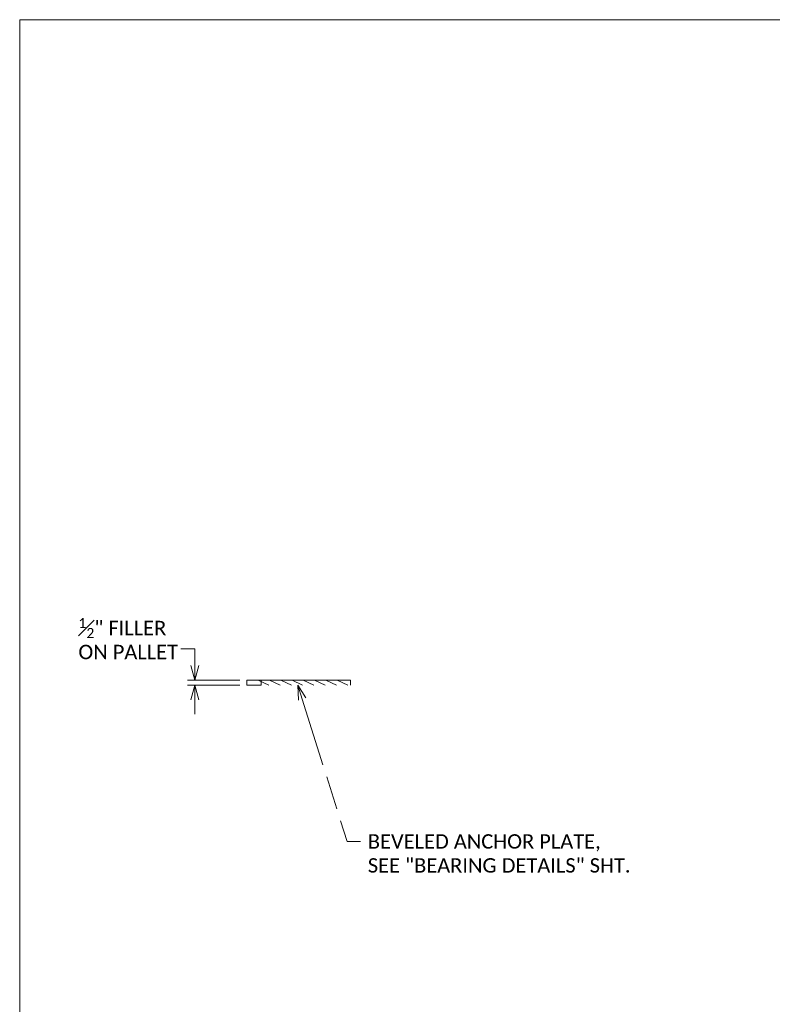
# Model space of a CAD drawing. Extents: x 0 to 958, y 0 to 252.
# Tile 3 of 16: x 0 to 79, y 149 to 252. Entities that reach past the tile are written whole.
import ezdxf

# ---------------------------------------------------------------- set-up
doc = ezdxf.new("R2010")
doc.units = 0
doc.header["$MEASUREMENT"] = 0
for name, color, linetype, lineweight in [('B_ANNO_DIM', 7, 'Continuous', 18), ('B_ANNO_TEXT', 7, 'Continuous', 18), ('B_STEEL', 92, 'Continuous', 18)]:
    doc.layers.add(name, color=color, linetype=linetype, lineweight=lineweight)
doc.layers.add('B_ANNO_NOPLOT', color=47, linetype='Continuous', lineweight=18, plot=False)
doc.styles.add('Annotative', font='calibri.ttf', dxfattribs={"height": 0.0625})
doc.dimstyles.new('Annotative', dxfattribs={"dimscale": 0, "dimtxt": 0.0625, "dimasz": 0.0625, "dimexe": 0.03125, "dimexo": 0.03125, "dimgap": 0.03125, "dimtad": 1, "dimdec": 3, "dimzin": 3, "dimdsep": 46, "dimlunit": 4, "dimtxsty": 'Annotative', "dimblk": 'OPEN30', "dimcen": 0.03125, "dimclrd": 256, "dimclre": 256, "dimclrt": 256, "dimaunit": 1, "dimadec": 0, "dimazin": 0, "dimtfac": 0.75, "dimtdec": 3, "dimtofl": 0, "dimtmove": 0, "dimatfit": 3, "dimldrblk": 'OPEN30', "dimfxl": 1, "dimtfill": 1, "dimfrac": 1, "dimtolj": 1, "dimtzin": 0, "dimlwd": -1, "dimlwe": -1, "dimarcsym": 0})

# ---------------------------------------------------------------- blocks, each defined once
blk = doc.blocks.new('*U124')
at = {"layer": 'B_ANNO_NOPLOT', "flags": 128}
blk.add_lwpolyline([(0, 0), (-1.005828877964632e-07, 252.0001260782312), (323.9278245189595, 252.0001261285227), (323.9278245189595, 238.855280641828), (378.0001888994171, 238.8552806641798), (378.0001889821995, 40.49962555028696), (316.5709110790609, 40.49962553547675), (316.5709110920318, 1.229345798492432e-07)], close=True, dxfattribs=at)
at = {"layer": 'B_ANNO_TEXT', "style": 'Annotative'}
for tag, p in [('BN2', (248.5041086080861, 219.9396402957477)), ('BN3', (248.4940645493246, 217.4338015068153))]:
    blk.add_attdef(tag, p, '', height=1.5, dxfattribs=at)
blk.add_attdef('BN4', (250.6644480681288, 197.4591605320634), '', height=1.5, rotation=90, dxfattribs=at)
blk = doc.blocks.new('_Open30')
at = {"color": 0, "linetype": 'ByBlock', "lineweight": -2}
for p, q in [((-1, 0.26794919), (0, 0)), ((0, 0), (-1, -0.26794919)), ((0, 0), (-1, 0))]:
    blk.add_line(p, q, dxfattribs=at)
blk = doc.blocks.new('*D82')
at = {"layer": 'B_ANNO_DIM', "transparency": 16777216}
for p, q in [((18.27096802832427, 184.6685801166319), (18.27096802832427, 186.1685801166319)), ((22.95094197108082, 183.1685801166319), (17.52096802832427, 183.1685801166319)), ((22.95094197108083, 182.6154551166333), (17.52096802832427, 182.6154551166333)), ((18.27096802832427, 181.1154551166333), (18.27096802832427, 179.6154551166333))]:
    blk.add_line(p, q, dxfattribs=at)
at = {"layer": 'Defpoints', "color": 0, "transparency": 16777216}
for p in [(23.70094197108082, 183.1685801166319), (18.27096802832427, 182.6154551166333), (23.70094197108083, 182.6154551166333)]:
    blk.add_point(p, dxfattribs=at)
at = {"layer": 'B_ANNO_DIM', "transparency": 16777216, "xscale": 1.5, "yscale": 1.5, "zscale": 1.5}
for p, rotation in [((18.27096802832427, 183.1685801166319), 270), ((18.27096802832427, 182.6154551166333), 90)]:
    blk.add_blockref('_Open30', p, dxfattribs=dict(at, rotation=rotation))
blk = doc.blocks.new('*U62')
at = {"layer": 'B_ANNO_NOPLOT', "flags": 128}
blk.add_lwpolyline([(0, 0), (-1.005828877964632e-07, 252.0001260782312), (323.9278245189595, 252.0001261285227), (323.9278245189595, 238.8552806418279), (378.0001888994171, 238.8552806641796), (378.0001889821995, 40.49962555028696), (316.5709110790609, 40.49962553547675), (316.5709110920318, 1.229345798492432e-07)], close=True, dxfattribs=at)
blk = doc.blocks.new('*U80')
at = {"layer": 'B_ANNO_DIM'}
blk.add_line((34.15413575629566, 166.3332851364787), (35.56873936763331, 166.3332851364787), dxfattribs=at)
at = {"layer": 'B_ANNO_DIM', "flags": 128}
blk.add_lwpolyline([(18.27096802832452, 183.1685801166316), (18.27096802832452, 186.4074103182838), (16.81314225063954, 186.4074103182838)], dxfattribs=at)
at = {"layer": 'B_ANNO_DIM'}
for points in [[(29.45560980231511, 181.185313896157), (31.62350090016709, 174.332615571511), (31.62350090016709, 174.332615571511)], [(32.02456368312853, 173.0648571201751), (33.07257007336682, 169.7521115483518), (33.07257007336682, 169.7521115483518)], [(33.47363285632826, 168.4843530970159), (34.15413575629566, 166.3332851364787), (34.15413575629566, 166.3332851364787)]]:
    blk.add_lwpolyline(points, dxfattribs=at)
at = {"layer": 'B_ANNO_NOPLOT', "flags": 128}
blk.add_lwpolyline([(0, 0), (-1.005828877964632e-07, 252.0001260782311), (323.9278245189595, 252.0001261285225), (323.9278245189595, 238.8552806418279), (378.0001888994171, 238.8552806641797), (378.0001889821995, 40.49962555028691), (316.5709110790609, 40.49962553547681), (316.5709110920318, 1.229344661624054e-07)], close=True, dxfattribs=at)
at = {"layer": 'B_STEEL'}
for p, q in [((34.52327491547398, 183.1685801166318), (23.70094197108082, 183.1685801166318)), ((23.70094197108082, 183.1685801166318), (23.70094197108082, 182.6154551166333)), ((24.87830902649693, 183.1685801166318), (25.98455902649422, 182.6154551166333)), ((25.18519197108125, 183.1685801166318), (25.18519197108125, 182.6150801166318)), ((26.05567608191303, 183.1685801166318), (27.16192608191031, 182.6154551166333)), ((27.23304313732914, 183.1685801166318), (28.33929313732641, 182.6154551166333)), ((28.41041019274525, 183.1685801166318), (29.51666019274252, 182.6154551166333)), ((29.58777724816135, 183.1685801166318), (30.69402724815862, 182.6154551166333)), ((30.76514430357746, 183.1685801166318), (31.87139430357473, 182.6154551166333)), ((31.94251135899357, 183.1685801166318), (33.04876135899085, 182.6154551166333)), ((33.11987841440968, 183.1685801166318), (34.22612841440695, 182.6154551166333)), ((34.52327491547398, 183.1685801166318), (34.52327491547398, 182.6154551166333)), ((25.18519197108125, 182.6154551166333), (23.70094197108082, 182.6154551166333))]:
    blk.add_line(p, q, dxfattribs=at)
at = {"layer": 'B_ANNO_DIM', "xscale": 1.5, "yscale": 1.5, "zscale": 1.5, "rotation": 107.5550710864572}
blk.add_blockref('_Open30', (29.00317628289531, 182.6154551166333), dxfattribs=at)
at = {"layer": 'B_ANNO_DIM', "insert": (6.126869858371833, 189.6410202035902), "char_height": 1.50000075, "width": 75.98590060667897, "attachment_point": 1, "line_spacing_factor": 0.99999950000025, "style": 'Annotative'}
blk.add_mtext('\\A1;{\\H0.7x;\\S1#2;}" FILLER\\PON PALLET', dxfattribs=at)
at = {"layer": 'B_ANNO_DIM', "insert": (36.31873936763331, 167.0942466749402), "char_height": 1.5, "attachment_point": 1, "style": 'Annotative'}
blk.add_mtext('BEVELED ANCHOR PLATE,\\PSEE "BEARING DETAILS" SHT.', dxfattribs=at)
at = {"layer": 'B_ANNO_DIM'}
dim = blk.add_linear_dim(base=(18.27096802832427, 182.6154551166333), p1=(23.70094197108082, 183.1685801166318), p2=(23.70094197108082, 182.6154551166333), angle=90, text=' ', dimstyle='Annotative', dxfattribs=at)
dim.commit()
dim.dimension.update_dxf_attribs({"geometry": '*D82', "text_midpoint": (18.27096802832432, 182.8920176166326), "dimtype": 160})

msp = doc.modelspace()

# ---------------------------------------------------------------- block references
msp.add_blockref('*U124', (0, 0))

# ---------------------------------------------------------------- next in the draw order: block references
for name in ['*U80', '*U62']:
    msp.add_blockref(name, (0, 0))

doc.saveas('drawing.dxf')
